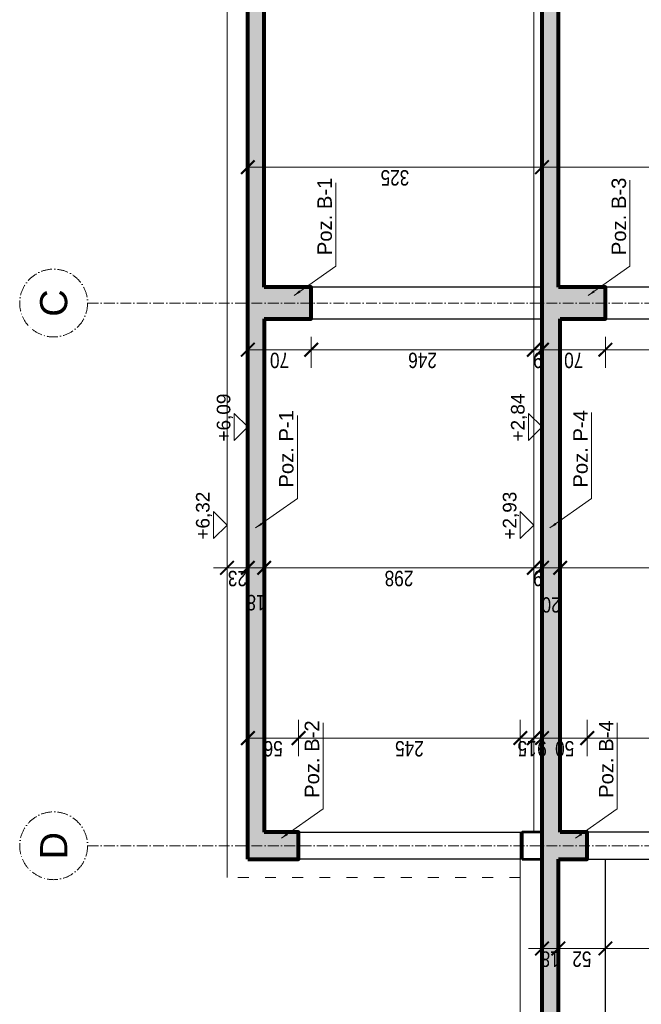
# Model space of a CAD drawing. Header units: inches. Extents: x 201967 to 338763, y -32705 to 30884.
# Tile 223 of 236: x 325656 to 326343, y 14225 to 15314. Entities that reach past the tile are written whole.
import ezdxf
from ezdxf.enums import TextEntityAlignment as Align

# ---------------------------------------------------------------- set-up
doc = ezdxf.new("R2010")
doc.units = ezdxf.units.IN
doc.header["$MEASUREMENT"] = 0
doc.linetypes.add('ACAD_ISO03W100', pattern=[30, 12, -18])
doc.linetypes.add('ACAD_ISO10W100', pattern=[18, 12, -3, 0, -3])
for name, color, linetype, lineweight in [('01 a KONSTRUKCJA żelbet', 94, 'Continuous', 80), ('01 a1 KONSTRUKCJA żelebet', 200, 'Continuous', 53), ('01h3 KONSTRUKCJA pozycje słupy', 252, 'Continuous', 13), ('11 OSIE ściany', 2, 'ACAD_ISO10W100', 5), ('20 KRESKOWANIE ścian', 63, 'Continuous', 5), ('30 WIDOK 1 005', 5, 'Continuous', 5), ('33 WIDOK 4 025', 151, 'Continuous', 25), ('50 OPIS 1', 130, 'Continuous', 9), ('90 WYMIAR', 155, 'Continuous', 9)]:
    doc.layers.add(name, color=color, linetype=linetype, lineweight=lineweight)
doc.styles.add('100 arial', font='arial.ttf', dxfattribs={"width": 0.8, "height": 17})
doc.styles.add('arialcce', font='arial.ttf')
doc.styles.add('OPIS', font='arial.ttf')
doc.styles.add('RomanS', font='romans.shx')
doc.styles.add('WYMIAR-50 (15pkt) arial', font='arial.ttf', dxfattribs={"height": 15})
doc.dimstyles.new('100', dxfattribs={"dimscale": 10, "dimtxt": 17, "dimasz": 1.5, "dimexe": 2, "dimexo": 2, "dimgap": 0.3, "dimtad": 1, "dimdec": 1, "dimrnd": 0.5, "dimdsep": 46, "dimtxsty": '100 arial', "dimblk": 'ARCHTICK', "dimcen": 10, "dimclrd": 256, "dimclre": 256, "dimclrt": 256, "dimadec": 0, "dimazin": 0, "dimtfac": 1, "dimtdec": 1, "dimtix": 1, "dimtmove": 1, "dimatfit": 3, "dimfxl": 2, "dimfxlon": 1, "dimtolj": 1, "dimarcsym": 0})
doc.dimstyles.new('DIM100txt12', dxfattribs={"dimtxt": 12, "dimasz": 1.05, "dimexe": 0, "dimexo": 8, "dimgap": 4, "dimtad": 1, "dimdec": 7, "dimrnd": 0.5, "dimdsep": 46, "dimtxsty": 'RomanS', "dimblk1": 'DIM', "dimblk2": 'DIM', "dimsah": 1, "dimcen": 0.09, "dimse1": 1, "dimse2": 1, "dimclrt": 256, "dimadec": 1, "dimazin": 0, "dimtfac": 1, "dimtdec": 7, "dimtix": 1, "dimtofl": 0, "dimtmove": 2, "dimatfit": 3, "dimfxl": 1, "dimtolj": 1, "dimtzin": 0, "dimarcsym": 0})
pattern_1 = [(44.99999999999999, (-30417.07451396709, -31663.6273646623), (-5.303300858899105, 5.303300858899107), []), (44.99999999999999, (-30411.77121311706, -31663.6273646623), (-5.303300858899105, 5.303300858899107), [3.75, -1.875])]

# ---------------------------------------------------------------- blocks, each defined once
blk = doc.blocks.new('*U1124')
blk.add_lwpolyline([(-15, 15), (0, 0), (15, 15), (-15, 15)])
at = {"style": 'WYMIAR-50 (15pkt) arial', "flags": 8}
blk.add_attdef('DETAIL#', text='', height=15, dxfattribs=at).set_placement((-16.13640432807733, 14.81736566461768), align=Align.BOTTOM_LEFT)
blk = doc.blocks.new('_ARCHTICK')
at = {"color": 0, "linetype": 'ByBlock', "const_width": 0.15}
blk.add_lwpolyline([(-0.5, -0.5), (0.5, 0.5)], dxfattribs=at)
blk = doc.blocks.new('*D2145')
at = {"layer": '90 WYMIAR', "lineweight": -2, "transparency": 16777216}
for p, q in [((-1680.93707757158, 316.9999999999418), (-1680.93707757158, 331.9999999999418)), ((-1700.93707757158, 316.9999999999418), (-1660.93707757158, 316.9999999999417)), ((-1680.93707757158, 316.9999999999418), (-1680.93707757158, 302.0000000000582)), ((-1700.937077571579, 302.0000000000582), (-1660.93707757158, 302.0000000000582)), ((-1680.93707757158, 302.0000000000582), (-1680.93707757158, 287.0000000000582))]:
    blk.add_line(p, q, dxfattribs=at)
at = {"layer": 'Defpoints', "color": 0, "transparency": 16777216}
for p in [(-1785, 316.9999999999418), (-1785, 302.0000000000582, -1.157104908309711e-05), (-1680.93707757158, 302.0000000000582)]:
    blk.add_point(p, dxfattribs=at)
at = {"layer": '90 WYMIAR', "lineweight": -2, "transparency": 16777216, "xscale": 15, "yscale": 15, "zscale": 15}
for p, rotation in [((-1680.93707757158, 316.9999999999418), 270), ((-1680.93707757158, 302.0000000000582), 90)]:
    blk.add_blockref('_ARCHTICK', p, dxfattribs=dict(at, rotation=rotation))
at = {"layer": '90 WYMIAR', "transparency": 16777216, "insert": (-1692.616818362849, 309.4999999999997), "char_height": 17, "attachment_point": 5, "rotation": 90, "style": '100 arial'}
blk.add_mtext('\\A1;15', dxfattribs=at)
blk = doc.blocks.new('*D2095')
at = {"layer": '90 WYMIAR', "lineweight": -2, "transparency": 16777216}
for p, q in [((-1893.567219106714, 223), (-1933.567219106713, 223)), ((-1913.567219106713, 9.000000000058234), (-1913.567219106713, 223)), ((-1893.567219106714, 9.00000000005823), (-1933.567219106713, 9.000000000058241))]:
    blk.add_line(p, q, dxfattribs=at)
at = {"layer": 'Defpoints', "color": 0, "transparency": 16777216}
for p in [(-1913.567219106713, 223), (-1815.003734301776, 223, -1.157104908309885e-05), (-1815.003734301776, 9.000000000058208, -1.157104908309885e-05)]:
    blk.add_point(p, dxfattribs=at)
at = {"layer": '90 WYMIAR', "lineweight": -2, "transparency": 16777216, "xscale": 15, "yscale": 15, "zscale": 15}
for p, rotation in [((-1913.567219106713, 223), 90), ((-1913.567219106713, 9.000000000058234), 270)]:
    blk.add_blockref('_ARCHTICK', p, dxfattribs=dict(at, rotation=rotation))
at = {"layer": '90 WYMIAR', "transparency": 16777216, "insert": (-1925.102007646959, 116.0000000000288), "char_height": 17, "attachment_point": 5, "rotation": 90, "style": '100 arial'}
blk.add_mtext('\\A1;214', dxfattribs=at)
blk = doc.blocks.new('*D2098')
at = {"layer": '90 WYMIAR', "lineweight": -2, "transparency": 16777216}
for p, q in [((-1893.567219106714, 275), (-1933.567219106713, 275.0000000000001)), ((-1913.567219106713, 223), (-1913.567219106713, 275)), ((-1893.567219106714, 223), (-1933.567219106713, 223))]:
    blk.add_line(p, q, dxfattribs=at)
at = {"layer": 'Defpoints', "color": 0, "transparency": 16777216}
for p in [(-1913.567219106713, 275), (-1815.003734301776, 275, -1.157104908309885e-05), (-1815.003734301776, 223, -1.157104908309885e-05)]:
    blk.add_point(p, dxfattribs=at)
at = {"layer": '90 WYMIAR', "lineweight": -2, "transparency": 16777216, "xscale": 15, "yscale": 15, "zscale": 15}
for p, rotation in [((-1913.567219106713, 275), 90), ((-1913.567219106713, 223), 270)]:
    blk.add_blockref('_ARCHTICK', p, dxfattribs=dict(at, rotation=rotation))
at = {"layer": '90 WYMIAR', "transparency": 16777216, "insert": (-1925.246959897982, 248.9999999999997), "char_height": 17, "attachment_point": 5, "rotation": 90, "style": '100 arial'}
blk.add_mtext('\\A1;52', dxfattribs=at)
blk = doc.blocks.new('*D2099')
at = {"layer": '90 WYMIAR', "lineweight": -2, "transparency": 16777216}
for p, q in [((-1913.567219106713, 293), (-1913.567219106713, 308)), ((-1893.567219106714, 293), (-1933.567219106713, 293.0000000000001)), ((-1913.567219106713, 275), (-1913.567219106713, 293)), ((-1893.567219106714, 275), (-1933.567219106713, 275.0000000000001)), ((-1913.567219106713, 275), (-1913.567219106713, 260))]:
    blk.add_line(p, q, dxfattribs=at)
at = {"layer": 'Defpoints', "color": 0, "transparency": 16777216}
for p in [(-1913.567219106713, 293), (-1815.003734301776, 293, -1.157104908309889e-05), (-1815.003734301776, 275, -1.157104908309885e-05)]:
    blk.add_point(p, dxfattribs=at)
at = {"layer": '90 WYMIAR', "lineweight": -2, "transparency": 16777216, "xscale": 15, "yscale": 15, "zscale": 15}
for p, rotation in [((-1913.567219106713, 293), 270), ((-1913.567219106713, 275), 90)]:
    blk.add_blockref('_ARCHTICK', p, dxfattribs=dict(at, rotation=rotation))
at = {"layer": '90 WYMIAR', "transparency": 16777216, "insert": (-1925.246959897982, 283.9999999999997), "char_height": 17, "attachment_point": 5, "rotation": 90, "style": '100 arial'}
blk.add_mtext('\\A1;18', dxfattribs=at)
blk = doc.blocks.new('*D2148')
at = {"layer": '90 WYMIAR', "lineweight": -2, "transparency": 16777216}
for p, q in [((-1237.5, 222.9999999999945), (-1271.567984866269, 222.9999999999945)), ((-1251.567984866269, 9.000000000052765), (-1251.567984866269, 222.9999999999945)), ((-1231.567984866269, 9.00000000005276), (-1271.567984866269, 9.00000000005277))]:
    blk.add_line(p, q, dxfattribs=at)
at = {"layer": 'Defpoints', "color": 0, "transparency": 16777216}
for p in [(-1251.567984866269, 222.9999999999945), (-1217.5, 222.9999999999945, -1.157104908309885e-05), (-1200, 9.00000000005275)]:
    blk.add_point(p, dxfattribs=at)
at = {"layer": '90 WYMIAR', "lineweight": -2, "transparency": 16777216, "xscale": 15, "yscale": 15, "zscale": 15}
for p, rotation in [((-1251.567984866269, 222.9999999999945), 90), ((-1251.567984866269, 9.000000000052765), 270)]:
    blk.add_blockref('_ARCHTICK', p, dxfattribs=dict(at, rotation=rotation))
at = {"layer": '90 WYMIAR', "transparency": 16777216, "insert": (-1263.102773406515, 116.0000000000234), "char_height": 17, "attachment_point": 5, "rotation": 90, "style": '100 arial'}
blk.add_mtext('\\A1;214', dxfattribs=at)
blk = doc.blocks.new('*D2149')
at = {"layer": '90 WYMIAR', "lineweight": -2, "transparency": 16777216}
for p, q in [((-1237.5, 292.9999999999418), (-1271.567984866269, 292.9999999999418)), ((-1251.567984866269, 223), (-1251.567984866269, 292.9999999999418)), ((-1237.5, 223), (-1271.567984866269, 223))]:
    blk.add_line(p, q, dxfattribs=at)
at = {"layer": 'Defpoints', "color": 0, "transparency": 16777216}
for p in [(-1251.567984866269, 292.9999999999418), (-1217.5, 292.9999999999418), (-1217.5, 223, -1.157104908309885e-05)]:
    blk.add_point(p, dxfattribs=at)
at = {"layer": '90 WYMIAR', "lineweight": -2, "transparency": 16777216, "xscale": 15, "yscale": 15, "zscale": 15}
for p, rotation in [((-1251.567984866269, 292.9999999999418), 90), ((-1251.567984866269, 223), 270)]:
    blk.add_blockref('_ARCHTICK', p, dxfattribs=dict(at, rotation=rotation))
at = {"layer": '90 WYMIAR', "transparency": 16777216, "insert": (-1263.247725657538, 257.9999999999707), "char_height": 17, "attachment_point": 5, "rotation": 90, "style": '100 arial'}
blk.add_mtext('\\A1;70', dxfattribs=at)
blk = doc.blocks.new('*D2150')
at = {"layer": '90 WYMIAR', "lineweight": -2, "transparency": 16777216}
for p, q in [((-1251.567984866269, 301.9999999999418), (-1251.567984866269, 316.9999999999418)), ((-1231.567984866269, 301.9999999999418), (-1271.567984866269, 301.9999999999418)), ((-1251.567984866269, 292.9999999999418), (-1251.567984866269, 301.9999999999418)), ((-1237.5, 292.9999999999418), (-1271.567984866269, 292.9999999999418)), ((-1251.567984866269, 292.9999999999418), (-1251.567984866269, 277.9999999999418))]:
    blk.add_line(p, q, dxfattribs=at)
at = {"layer": 'Defpoints', "color": 0, "transparency": 16777216}
for p in [(-1251.567984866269, 301.9999999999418), (-1200, 301.9999999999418), (-1217.5, 292.9999999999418)]:
    blk.add_point(p, dxfattribs=at)
at = {"layer": '90 WYMIAR', "lineweight": -2, "transparency": 16777216, "xscale": 15, "yscale": 15, "zscale": 15}
for p, rotation in [((-1251.567984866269, 301.9999999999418), 270), ((-1251.567984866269, 292.9999999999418), 90)]:
    blk.add_blockref('_ARCHTICK', p, dxfattribs=dict(at, rotation=rotation))
at = {"layer": '90 WYMIAR', "transparency": 16777216, "insert": (-1263.247725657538, 297.4999999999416), "char_height": 17, "attachment_point": 5, "rotation": 90, "style": '100 arial'}
blk.add_mtext('\\A1;9', dxfattribs=at)
blk = doc.blocks.new('*D2151')
at = {"layer": '90 WYMIAR', "lineweight": -2, "transparency": 16777216}
for p, q in [((-1237.5, 548.0000000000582), (-1271.567984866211, 548.0000000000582)), ((-1251.567984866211, 301.9999999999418), (-1251.567984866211, 548.0000000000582)), ((-1231.567984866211, 301.9999999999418), (-1271.567984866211, 301.9999999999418))]:
    blk.add_line(p, q, dxfattribs=at)
at = {"layer": 'Defpoints', "color": 0, "transparency": 16777216}
for p in [(-1251.567984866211, 548.0000000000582), (-1217.5, 548.0000000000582), (-1200, 301.9999999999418)]:
    blk.add_point(p, dxfattribs=at)
at = {"layer": '90 WYMIAR', "lineweight": -2, "transparency": 16777216, "xscale": 15, "yscale": 15, "zscale": 15}
for p, rotation in [((-1251.567984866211, 548.0000000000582), 90), ((-1251.567984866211, 301.9999999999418), 270)]:
    blk.add_blockref('_ARCHTICK', p, dxfattribs=dict(at, rotation=rotation))
at = {"layer": '90 WYMIAR', "transparency": 16777216, "insert": (-1263.24772565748, 424.9999999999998), "char_height": 17, "attachment_point": 5, "rotation": 90, "style": '100 arial'}
blk.add_mtext('\\A1;246', dxfattribs=at)
blk = doc.blocks.new('*D2152')
at = {"layer": '90 WYMIAR', "lineweight": -2, "transparency": 16777216}
for p, q in [((-1231.567984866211, 618.0000000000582), (-1271.567984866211, 618.0000000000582)), ((-1251.567984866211, 548.0000000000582), (-1251.567984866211, 618.0000000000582)), ((-1237.5, 548.0000000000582), (-1271.567984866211, 548.0000000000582))]:
    blk.add_line(p, q, dxfattribs=at)
at = {"layer": 'Defpoints', "color": 0, "transparency": 16777216}
for p in [(-1251.567984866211, 618.0000000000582), (-1200, 618.0000000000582), (-1217.5, 548.0000000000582)]:
    blk.add_point(p, dxfattribs=at)
at = {"layer": '90 WYMIAR', "lineweight": -2, "transparency": 16777216, "xscale": 15, "yscale": 15, "zscale": 15}
for p, rotation in [((-1251.567984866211, 618.0000000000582), 90), ((-1251.567984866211, 548.0000000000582), 270)]:
    blk.add_blockref('_ARCHTICK', p, dxfattribs=dict(at, rotation=rotation))
at = {"layer": '90 WYMIAR', "transparency": 16777216, "insert": (-1263.24772565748, 583.0000000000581), "char_height": 17, "attachment_point": 5, "rotation": 90, "style": '100 arial'}
blk.add_mtext('\\A1;70', dxfattribs=at)
blk = doc.blocks.new('*D2153')
at = {"layer": '90 WYMIAR', "lineweight": -2, "transparency": 16777216}
for p, q in [((-1700.937077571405, 302), (-1660.937077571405, 301.9999999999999)), ((-1680.937077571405, 302), (-1680.937077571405, 293)), ((-1700.937077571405, 293), (-1660.937077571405, 292.9999999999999))]:
    blk.add_line(p, q, dxfattribs=at)
at = {"layer": 'Defpoints', "color": 0, "transparency": 16777216}
for p in [(-1755.500061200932, 302, -1.15710490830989e-05), (-1815.003734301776, 293, -1.157104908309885e-05), (-1680.937077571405, 293)]:
    blk.add_point(p, dxfattribs=at)
at = {"layer": '90 WYMIAR', "lineweight": -2, "transparency": 16777216, "xscale": 15, "yscale": 15, "zscale": 15}
for p, rotation in [((-1680.937077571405, 302), 90), ((-1680.937077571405, 293), 270)]:
    blk.add_blockref('_ARCHTICK', p, dxfattribs=dict(at, rotation=rotation))
at = {"layer": '90 WYMIAR', "transparency": 16777216, "insert": (-1692.616818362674, 293), "char_height": 17, "attachment_point": 5, "rotation": 90, "style": '100 arial'}
blk.add_mtext('\\A1;9', dxfattribs=at)
blk = doc.blocks.new('*D2154')
at = {"layer": '90 WYMIAR', "lineweight": -2, "transparency": 16777216}
for p, q in [((-1700.93707757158, 293), (-1660.93707757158, 292.9999999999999)), ((-1680.93707757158, 293), (-1680.93707757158, 243)), ((-1700.937077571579, 243), (-1660.93707757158, 243))]:
    blk.add_line(p, q, dxfattribs=at)
at = {"layer": 'Defpoints', "color": 0, "transparency": 16777216}
for p in [(-1815.003734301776, 293, -1.157104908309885e-05), (-1785.003734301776, 243, -1.157104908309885e-05), (-1680.93707757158, 243)]:
    blk.add_point(p, dxfattribs=at)
at = {"layer": '90 WYMIAR', "lineweight": -2, "transparency": 16777216, "xscale": 15, "yscale": 15, "zscale": 15}
for p, rotation in [((-1680.93707757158, 293), 90), ((-1680.93707757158, 243), 270)]:
    blk.add_blockref('_ARCHTICK', p, dxfattribs=dict(at, rotation=rotation))
at = {"layer": '90 WYMIAR', "transparency": 16777216, "insert": (-1692.616818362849, 267.9999999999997), "char_height": 17, "attachment_point": 5, "rotation": 90, "style": '100 arial'}
blk.add_mtext('\\A1;50', dxfattribs=at)
blk = doc.blocks.new('*D2155')
at = {"layer": '90 WYMIAR', "lineweight": -2, "transparency": 16777216}
for p, q in [((-1700.937077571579, 243), (-1660.93707757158, 243)), ((-1680.93707757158, 243), (-1680.93707757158, 8.99999999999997)), ((-1700.93707757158, 8.999999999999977), (-1660.93707757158, 8.999999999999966))]:
    blk.add_line(p, q, dxfattribs=at)
at = {"layer": 'Defpoints', "color": 0, "transparency": 16777216}
for p in [(-1785.003734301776, 243, -1.157104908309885e-05), (-1785.003734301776, 9), (-1680.93707757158, 8.99999999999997)]:
    blk.add_point(p, dxfattribs=at)
at = {"layer": '90 WYMIAR', "lineweight": -2, "transparency": 16777216, "xscale": 15, "yscale": 15, "zscale": 15}
for p, rotation in [((-1680.93707757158, 243), 90), ((-1680.93707757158, 8.99999999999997), 270)]:
    blk.add_blockref('_ARCHTICK', p, dxfattribs=dict(at, rotation=rotation))
at = {"layer": '90 WYMIAR', "transparency": 16777216, "insert": (-1692.622616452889, 125.9999999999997), "char_height": 17, "attachment_point": 5, "rotation": 90, "style": '100 arial'}
blk.add_mtext('\\A1;234', dxfattribs=at)
blk = doc.blocks.new('*D2157')
at = {"layer": '90 WYMIAR', "lineweight": -2, "transparency": 16777216}
for p, q in [((-1700.93707757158, 618.0000000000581), (-1660.93707757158, 618.0000000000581)), ((-1680.93707757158, 562.0000000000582), (-1680.93707757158, 618.0000000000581)), ((-1700.93707757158, 562.0000000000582), (-1660.93707757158, 562.0000000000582))]:
    blk.add_line(p, q, dxfattribs=at)
at = {"layer": 'Defpoints', "color": 0, "transparency": 16777216}
for p in [(-1800, 618.0000000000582), (-1680.93707757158, 618.0000000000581), (-1785, 562.0000000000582)]:
    blk.add_point(p, dxfattribs=at)
at = {"layer": '90 WYMIAR', "lineweight": -2, "transparency": 16777216, "xscale": 15, "yscale": 15, "zscale": 15}
for p, rotation in [((-1680.93707757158, 618.0000000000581), 90), ((-1680.93707757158, 562.0000000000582), 270)]:
    blk.add_blockref('_ARCHTICK', p, dxfattribs=dict(at, rotation=rotation))
at = {"layer": '90 WYMIAR', "transparency": 16777216, "insert": (-1692.616818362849, 590.0000000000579), "char_height": 17, "attachment_point": 5, "rotation": 90, "style": '100 arial'}
blk.add_mtext('\\A1;56', dxfattribs=at)
blk = doc.blocks.new('*D2161')
at = {"layer": '90 WYMIAR', "lineweight": -2, "transparency": 16777216}
for p, q in [((-1492.742375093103, 293), (-1472.742375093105, 293)), ((-1492.742375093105, 273), (-1492.742375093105, 293)), ((-1492.742375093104, 273), (-1472.742375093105, 273))]:
    blk.add_line(p, q, dxfattribs=at)
at = {"layer": 'Defpoints', "color": 0, "transparency": 16777216}
for p in [(-1501.251867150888, 293, -1.15710490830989e-05), (-1492.742375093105, 293), (-1501.251867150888, 273, -5.785524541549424e-06)]:
    blk.add_point(p, dxfattribs=at)
at = {"layer": '90 WYMIAR', "lineweight": -2, "transparency": 16777216, "xscale": 15, "yscale": 15, "zscale": 15}
for p, rotation in [((-1492.742375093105, 293), 90), ((-1492.742375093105, 273), 270)]:
    blk.add_blockref('_ARCHTICK', p, dxfattribs=dict(at, rotation=rotation))
at = {"layer": '90 WYMIAR', "transparency": 16777216, "insert": (-1533.601856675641, 283), "char_height": 17, "attachment_point": 5, "rotation": 90, "style": '100 arial'}
blk.add_mtext('\\A1;20', dxfattribs=at)
blk = doc.blocks.new('*D2101')
at = {"layer": '90 WYMIAR', "lineweight": -2, "transparency": 16777216}
for p, q in [((-1492.742375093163, 617.9999999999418), (-1472.742375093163, 617.9999999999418)), ((-1492.742375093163, 600.0000000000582), (-1492.742375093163, 617.9999999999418)), ((-1492.742375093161, 600.0000000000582), (-1472.742375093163, 600.0000000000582))]:
    blk.add_line(p, q, dxfattribs=at)
at = {"layer": 'Defpoints', "color": 0, "transparency": 16777216}
for p in [(-1498.751867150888, 617.9999999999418), (-1492.742375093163, 617.9999999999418), (-1498.751867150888, 600.0000000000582, -1.157104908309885e-05)]:
    blk.add_point(p, dxfattribs=at)
at = {"layer": '90 WYMIAR', "lineweight": -2, "transparency": 16777216, "xscale": 15, "yscale": 15, "zscale": 15}
for p, rotation in [((-1492.742375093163, 617.9999999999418), 90), ((-1492.742375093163, 600.0000000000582), 270)]:
    blk.add_blockref('_ARCHTICK', p, dxfattribs=dict(at, rotation=rotation))
at = {"layer": '90 WYMIAR', "transparency": 16777216, "insert": (-1531.101856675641, 609), "char_height": 17, "attachment_point": 5, "rotation": 90, "style": '100 arial'}
blk.add_mtext('\\A1;18', dxfattribs=at)
blk = doc.blocks.new('*D2163')
at = {"layer": '90 WYMIAR', "lineweight": -2, "transparency": 16777216}
for p, q in [((-1492.742375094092, 273), (-1472.742375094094, 273)), ((-1492.742375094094, 9.000000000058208), (-1492.742375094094, 273)), ((-1492.742375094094, 9.000000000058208), (-1472.742375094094, 9.0000000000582))]:
    blk.add_line(p, q, dxfattribs=at)
at = {"layer": 'Defpoints', "color": 0, "transparency": 16777216}
for p in [(-1498.751867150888, 273, -1.157104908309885e-05), (-1492.742375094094, 273), (-1498.751867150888, 9.000000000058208)]:
    blk.add_point(p, dxfattribs=at)
at = {"layer": '90 WYMIAR', "lineweight": -2, "transparency": 16777216, "xscale": 15, "yscale": 15, "zscale": 15}
for p, rotation in [((-1492.742375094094, 273), 90), ((-1492.742375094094, 9.000000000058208), 270)]:
    blk.add_blockref('_ARCHTICK', p, dxfattribs=dict(at, rotation=rotation))
at = {"layer": '90 WYMIAR', "transparency": 16777216, "insert": (-1504.422115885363, 141.0000000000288), "char_height": 17, "attachment_point": 5, "rotation": 90, "style": '100 arial'}
blk.add_mtext('\\A1;264', dxfattribs=at)
blk = doc.blocks.new('*D2164')
at = {"layer": '90 WYMIAR', "lineweight": -2, "transparency": 16777216}
for p, q in [((-1492.742375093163, 302), (-1492.742375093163, 317)), ((-1492.742375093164, 302), (-1512.742375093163, 302)), ((-1492.742375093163, 293), (-1492.742375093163, 302)), ((-1492.742375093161, 293), (-1472.742375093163, 293)), ((-1492.742375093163, 293), (-1492.742375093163, 278))]:
    blk.add_line(p, q, dxfattribs=at)
at = {"layer": 'Defpoints', "color": 0, "transparency": 16777216}
for p in [(-1492.742375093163, 302), (-1474.022720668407, 302, -1.15710490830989e-05), (-1498.751867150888, 293, -1.15710490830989e-05)]:
    blk.add_point(p, dxfattribs=at)
at = {"layer": '90 WYMIAR', "lineweight": -2, "transparency": 16777216, "xscale": 15, "yscale": 15, "zscale": 15}
for p, rotation in [((-1492.742375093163, 302), 270), ((-1492.742375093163, 293), 90)]:
    blk.add_blockref('_ARCHTICK', p, dxfattribs=dict(at, rotation=rotation))
at = {"layer": '90 WYMIAR', "transparency": 16777216, "insert": (-1504.422115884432, 297.4999999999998), "char_height": 17, "attachment_point": 5, "rotation": 90, "style": '100 arial'}
blk.add_mtext('\\A1;9', dxfattribs=at)
blk = doc.blocks.new('*D2165')
at = {"layer": '90 WYMIAR', "lineweight": -2, "transparency": 16777216}
for p, q in [((-1492.742375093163, 600.0000000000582), (-1472.742375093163, 600.0000000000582)), ((-1492.742375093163, 302), (-1492.742375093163, 600.0000000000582)), ((-1492.742375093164, 302), (-1512.742375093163, 302))]:
    blk.add_line(p, q, dxfattribs=at)
at = {"layer": 'Defpoints', "color": 0, "transparency": 16777216}
for p in [(-1498.751867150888, 600.0000000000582), (-1492.742375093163, 600.0000000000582), (-1474.022720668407, 302, -1.15710490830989e-05)]:
    blk.add_point(p, dxfattribs=at)
at = {"layer": '90 WYMIAR', "lineweight": -2, "transparency": 16777216, "xscale": 15, "yscale": 15, "zscale": 15}
for p, rotation in [((-1492.742375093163, 600.0000000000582), 90), ((-1492.742375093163, 302), 270)]:
    blk.add_blockref('_ARCHTICK', p, dxfattribs=dict(at, rotation=rotation))
at = {"layer": '90 WYMIAR', "transparency": 16777216, "insert": (-1504.422115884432, 451.0000000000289), "char_height": 17, "attachment_point": 5, "rotation": 90, "style": '100 arial'}
blk.add_mtext('\\A1;298', dxfattribs=at)
blk = doc.blocks.new('*D2102')
at = {"layer": '90 WYMIAR', "lineweight": -2, "transparency": 16777216}
for p, q in [((-1492.742375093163, 641.0000000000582), (-1492.742375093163, 656.0000000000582)), ((-1472.742375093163, 641.0000000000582), (-1512.742375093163, 641.0000000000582)), ((-1492.742375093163, 617.9999999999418), (-1492.742375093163, 641.0000000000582)), ((-1492.742375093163, 617.9999999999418), (-1472.742375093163, 617.9999999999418)), ((-1492.742375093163, 617.9999999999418), (-1492.742375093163, 602.9999999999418))]:
    blk.add_line(p, q, dxfattribs=at)
at = {"layer": 'Defpoints', "color": 0, "transparency": 16777216}
for p in [(-1492.742375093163, 641.0000000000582), (-1445.400242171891, 641.0000000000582), (-1498.751867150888, 617.9999999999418)]:
    blk.add_point(p, dxfattribs=at)
at = {"layer": '90 WYMIAR', "lineweight": -2, "transparency": 16777216, "xscale": 15, "yscale": 15, "zscale": 15}
for p, rotation in [((-1492.742375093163, 641.0000000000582), 270), ((-1492.742375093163, 617.9999999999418), 90)]:
    blk.add_blockref('_ARCHTICK', p, dxfattribs=dict(at, rotation=rotation))
at = {"layer": '90 WYMIAR', "transparency": 16777216, "insert": (-1504.427913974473, 629.4999999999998), "char_height": 17, "attachment_point": 5, "rotation": 90, "style": '100 arial'}
blk.add_mtext('\\A1;23', dxfattribs=at)
blk = doc.blocks.new('*D2103')
at = {"layer": '90 WYMIAR', "lineweight": -2, "transparency": 16777216}
for p, q in [((-1700.93707757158, 562.0000000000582), (-1660.93707757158, 562.0000000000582)), ((-1680.93707757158, 316.9999999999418), (-1680.93707757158, 562.0000000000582)), ((-1700.93707757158, 316.9999999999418), (-1660.93707757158, 316.9999999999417))]:
    blk.add_line(p, q, dxfattribs=at)
at = {"layer": 'Defpoints', "color": 0, "transparency": 16777216}
for p in [(-1785, 562.0000000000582), (-1680.93707757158, 562.0000000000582), (-1785, 316.9999999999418)]:
    blk.add_point(p, dxfattribs=at)
at = {"layer": '90 WYMIAR', "lineweight": -2, "transparency": 16777216, "xscale": 15, "yscale": 15, "zscale": 15}
for p, rotation in [((-1680.93707757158, 562.0000000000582), 90), ((-1680.93707757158, 316.9999999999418), 270)]:
    blk.add_blockref('_ARCHTICK', p, dxfattribs=dict(at, rotation=rotation))
at = {"layer": '90 WYMIAR', "transparency": 16777216, "insert": (-1692.616818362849, 439.4999999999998), "char_height": 17, "attachment_point": 5, "rotation": 90, "style": '100 arial'}
blk.add_mtext('\\A1;245', dxfattribs=at)
blk = doc.blocks.new('*D2106')
at = {"layer": '90 WYMIAR', "lineweight": -2, "transparency": 16777216}
for p, q in [((-1069.759816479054, 292.9999999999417), (-1029.759816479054, 292.9999999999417)), ((-1049.759816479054, 5.816510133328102e-11), (-1049.759816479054, 292.9999999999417)), ((-1069.759816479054, 5.817076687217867e-11), (-1029.759816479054, 5.815943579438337e-11))]:
    blk.add_line(p, q, dxfattribs=at)
at = {"layer": 'Defpoints', "color": 0, "transparency": 16777216}
for p in [(-1200, 292.9999999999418), (-1049.759816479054, 292.9999999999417), (-1200, 5.820766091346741e-11)]:
    blk.add_point(p, dxfattribs=at)
at = {"layer": '90 WYMIAR', "lineweight": -2, "transparency": 16777216, "xscale": 15, "yscale": 15, "zscale": 15}
for p, rotation in [((-1049.759816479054, 292.9999999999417), 90), ((-1049.759816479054, 5.816510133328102e-11), 270)]:
    blk.add_blockref('_ARCHTICK', p, dxfattribs=dict(at, rotation=rotation))
at = {"layer": '90 WYMIAR', "transparency": 16777216, "insert": (-1061.445355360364, 146.4999999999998), "char_height": 17, "attachment_point": 5, "rotation": 90, "style": '100 arial'}
blk.add_mtext('\\A1;293', dxfattribs=at)
blk = doc.blocks.new('*D2107')
at = {"layer": '90 WYMIAR', "lineweight": -2, "transparency": 16777216}
for p, q in [((-1069.759816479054, 618.0000000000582), (-1029.759816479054, 618.0000000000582)), ((-1049.759816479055, 292.9999999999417), (-1049.759816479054, 618.0000000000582)), ((-1069.759816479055, 292.9999999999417), (-1029.759816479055, 292.9999999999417))]:
    blk.add_line(p, q, dxfattribs=at)
at = {"layer": 'Defpoints', "color": 0, "transparency": 16777216}
for p in [(-1200, 618.0000000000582), (-1049.759816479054, 618.0000000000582), (-1200, 292.9999999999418)]:
    blk.add_point(p, dxfattribs=at)
at = {"layer": '90 WYMIAR', "lineweight": -2, "transparency": 16777216, "xscale": 15, "yscale": 15, "zscale": 15}
for p, rotation in [((-1049.759816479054, 618.0000000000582), 90), ((-1049.759816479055, 292.9999999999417), 270)]:
    blk.add_blockref('_ARCHTICK', p, dxfattribs=dict(at, rotation=rotation))
at = {"layer": '90 WYMIAR', "transparency": 16777216, "insert": (-1061.445355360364, 455.4999999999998), "char_height": 17, "attachment_point": 5, "rotation": 90, "style": '100 arial'}
blk.add_mtext('\\A1;325', dxfattribs=at)
blk = doc.blocks.new('DIM')
for p, q in [((7.275957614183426e-12, -13.00000000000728), (7.275957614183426e-12, 12.99999999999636)), ((8.000000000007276, -7.275957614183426e-12), (-7.999999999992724, -7.275957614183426e-12))]:
    blk.add_line(p, q)
at = {"const_width": 1.714285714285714}
blk.add_lwpolyline([(5.714285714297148, 5.714285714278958), (-5.71428571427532, -5.71428571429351)], dxfattribs=at)
blk = doc.blocks.new('1 przekrój A Jagielońska')
at = {"layer": '20 KRESKOWANIE ścian'}
h = blk.add_hatch(dxfattribs=at)
h.set_pattern_fill('ANSI33', color=256, scale=29.99999999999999, angle=-90.00000000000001)
h.set_pattern_definition(pattern_1)
h.paths.add_polyline_path([(-1182.5, 600.0000000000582), (-617.5, 600.0000000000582), (-617.5, 548.0000000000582), (-582.5, 548.0000000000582), (-582.5, 600.0000000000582), (-15, 600.0000000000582), (-15, 562.0000000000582), (15, 562.0000000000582), (15, 618.0000000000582), (-15, 618.0000000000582), (-1815.003734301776, 618.0000000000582), (-1815.003734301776, 562.0000000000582), (-1785, 562.0000000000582), (-1785, 600.0000000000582), (-1217.5, 600.0000000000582), (-1217.5, 548.0000000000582), (-1182.5, 548.0000000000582)])
h = blk.add_hatch(dxfattribs=at)
h.set_pattern_fill('ANSI33', color=256, scale=29.99999999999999, angle=-90.00000000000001)
h.set_pattern_definition(pattern_1)
h.paths.add_polyline_path([(-1182.5, 275), (-617.5, 275), (-617.5, 223), (-582.5, 223), (-582.5, 273), (-15, 273), (-15, 248.9999999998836), (15, 248.9999999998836), (15, 293), (-15, 293), (-1815.003734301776, 293), (-2625, 293), (-2655, 293), (-2655, 263), (-2625, 263), (-2625, 275.0000000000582), (-1815.003734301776, 275), (-1815.003734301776, 243), (-1785.003734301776, 243), (-1785.003734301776, 273), (-1217.5, 273), (-1217.5, 223), (-1182.5, 223)])
at = {"layer": '01 a KONSTRUKCJA żelbet'}
for p, q in [((-1815.003734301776, 618.0000000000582), (-15, 618.0000000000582)), ((-1217.5, 600.0000000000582), (-1785, 600.0000000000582)), ((-1182.5, 600.0000000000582), (-617.5, 600.0000000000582)), ((-2625, 293, -1.15710490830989e-05), (-1815.003734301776, 293, -1.15710490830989e-05)), ((-1815.003734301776, 293, -1.15710490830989e-05), (-15, 293, -1.15710490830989e-05)), ((-2625, 275.0000000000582, -1.157104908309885e-05), (-1815.003734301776, 275, -1.157104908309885e-05)), ((-1785.003734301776, 273), (-1217.5, 273, -1.157104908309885e-05)), ((-1182.5, 275, -1.157104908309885e-05), (-617.5, 275, -1.157104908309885e-05))]:
    blk.add_line(p, q, dxfattribs=at)
for points in [[(-1815.003734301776, 618.0000000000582), (-1815.003734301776, 562.0000000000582), (-1785, 562.0000000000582), (-1785, 600.0000000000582)], [(-1217.5, 600.0000000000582), (-1217.5, 548.0000000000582), (-1182.5, 548.0000000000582), (-1182.5, 600.0000000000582)]]:
    blk.add_lwpolyline(points, dxfattribs=at)
at = {"layer": '01 a KONSTRUKCJA żelbet', "elevation": -1.157104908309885e-05}
for points in [[(-1815.003734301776, 275), (-1815.003734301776, 243), (-1785.003734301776, 243), (-1785.003734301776, 273)], [(-1217.5, 273), (-1217.5, 223), (-1182.5, 223), (-1182.5, 275)]]:
    blk.add_lwpolyline(points, dxfattribs=at)
at = {"layer": '01 a1 KONSTRUKCJA żelebet', "elevation": -1.157104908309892e-05}
blk.add_lwpolyline([(-1815.003734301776, 315), (-1815.003734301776, 293), (-1785.003734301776, 293), (-1785.003734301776, 315)], close=True, dxfattribs=at)
at = {"layer": '11 OSIE ściany'}
for p, q in [((-1800, 795.0371110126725), (-1800, -553.9168360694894)), ((-1200, 795.0371110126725), (-1200, -553.9168360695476))]:
    blk.add_line(p, q, dxfattribs=at)
for centre in [(-1800, 832.5371110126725), (-1200, 832.5371110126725)]:
    blk.add_circle(centre, 37.5, dxfattribs=at)
at = {"layer": '30 WIDOK 1 005'}
for p, q in [((-1835.003734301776, 641.0000000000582), (35, 641.0000000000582)), ((-2675, 317, -1.2644805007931e-05), (-1815.003734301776, 317, -1.157104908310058e-05)), ((-1815.003734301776, 317, -1.157104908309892e-05), (-1815.003734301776, 302, -1.15710490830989e-05)), ((-1785, 316.9999999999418), (-1785, 302.0000000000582, -1.157104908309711e-05)), ((-1815.003734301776, 293, -1.157104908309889e-05), (-1815.003734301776, 302, -1.15710490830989e-05)), ((-1785.003734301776, 302, -1.15710490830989e-05), (-15, 302, -1.15710490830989e-05))]:
    blk.add_line(p, q, dxfattribs=at)
at = {"layer": '30 WIDOK 1 005', "linetype": 'ACAD_ISO03W100'}
blk.add_line((-1835.003734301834, 317), (-1835.003734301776, 641.0000000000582), dxfattribs=at)
at = {"layer": '33 WIDOK 4 025'}
blk.add_line((-2625, 223, -1.15710490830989e-05), (-1815.003734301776, 223, -1.15710490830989e-05), dxfattribs=at)
for points in [[(-1815.003734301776, 562.0000000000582), (-1785, 562.0000000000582), (-1785, 316.9999999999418), (-1815.003734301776, 316.9999999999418)], [(-1217.5, 292.9999999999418), (-1182.5, 292.9999999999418), (-1182.5, 548.0000000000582), (-1217.5, 548.0000000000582)]]:
    blk.add_lwpolyline(points, close=True, dxfattribs=at)
at = {"layer": '33 WIDOK 4 025', "elevation": -1.157104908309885e-05}
for points in [[(-1815.003734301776, 5.820766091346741e-11), (-1785.003734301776, 5.820766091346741e-11), (-1785.003734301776, 243), (-1815.003734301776, 243)], [(-1217.5, 5.820766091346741e-11), (-1182.5, 5.820766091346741e-11), (-1182.5, 223), (-1217.5, 223)]]:
    blk.add_lwpolyline(points, close=True, dxfattribs=at)
at = {"layer": '50 OPIS 1'}
ref = blk.add_blockref('*U1124', (-1445.400242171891, 641.0000000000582), dxfattribs=at)
ref.add_attrib('DETAIL#', '+6,32', dxfattribs={"layer": '0', "height": 15, "style": 'WYMIAR-50 (15pkt) arial'}).set_placement((-1461.536646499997, 655.8173656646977), align=Align.BOTTOM_LEFT)
ref = blk.add_blockref('*U1124', (-1336.974489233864, 617.9999999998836), dxfattribs=at)
ref.add_attrib('DETAIL#', '+6,09', dxfattribs={"layer": '0', "height": 15, "style": 'WYMIAR-50 (15pkt) arial'}).set_placement((-1353.11089356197, 632.8173656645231), align=Align.BOTTOM_LEFT)
ref = blk.add_blockref('*U1124', (-1445.400242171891, 302, -1.15710490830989e-05), dxfattribs=at)
ref.add_attrib('DETAIL#', '+2,93', dxfattribs={"layer": '0', "height": 15, "style": 'WYMIAR-50 (15pkt) arial'}).set_placement((-1461.536646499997, 316.8173656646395, -1.15710490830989e-05), align=Align.BOTTOM_LEFT)
ref = blk.add_blockref('*U1124', (-1336.974489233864, 293, -1.157104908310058e-05), dxfattribs=at)
ref.add_attrib('DETAIL#', '+2,84', dxfattribs={"layer": '0', "height": 15, "style": 'WYMIAR-50 (15pkt) arial'}).set_placement((-1353.11089356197, 307.8173656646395, -1.157104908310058e-05), align=Align.BOTTOM_LEFT)
at = {"layer": '01h3 KONSTRUKCJA pozycje słupy', "char_height": 16, "attachment_point": 4, "style": 'OPIS'}
for s, insert in [('Poz. P-1', (-1404.049293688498, 575.4860104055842)), ('Poz. B-2', (-1747.066723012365, 547.0982605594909)), ('Poz. B-1', (-1147.064855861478, 533.0982605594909)), ('Poz. P-4', (-1404.049293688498, 250.4860104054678, -1.15710490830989e-05)), ('Poz. B-4', (-1747.066723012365, 222.0982605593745, -1.15710490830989e-05)), ('Poz. B-3', (-1147.064855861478, 208.0982605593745, -1.15710490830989e-05))]:
    blk.add_mtext(s, dxfattribs=dict(at, insert=insert))
at = {"layer": '11 OSIE ściany', "style": 'arialcce'}
for s, p in [('D', (-1800, 832.5371110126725)), ('C', (-1200, 832.5371110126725))]:
    blk.add_text(s, height=30, dxfattribs=at).set_placement(p, align=Align.MIDDLE_CENTER)
at = {"layer": '90 WYMIAR'}
for base, p1, p2, picture, middle in [((-1492.742375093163, 641.0000000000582), (-1498.751867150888, 617.9999999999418), (-1445.400242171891, 641.0000000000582), '*D2102', (-1504.427913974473, 629.4999999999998)), ((-1680.93707757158, 618.0000000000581), (-1785, 562.0000000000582), (-1800, 618.0000000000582), '*D2157', (-1692.616818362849, 590.0000000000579)), ((-1251.567984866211, 618.0000000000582), (-1217.5, 548.0000000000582), (-1200, 618.0000000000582), '*D2152', (-1263.24772565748, 583.0000000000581)), ((-1049.759816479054, 618.0000000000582), (-1200, 292.9999999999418), (-1200, 618.0000000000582), '*D2107', (-1061.445355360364, 455.4999999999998)), ((-1680.93707757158, 562.0000000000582), (-1785, 316.9999999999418), (-1785, 562.0000000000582), '*D2103', (-1692.616818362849, 439.4999999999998)), ((-1251.567984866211, 548.0000000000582), (-1200, 301.9999999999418), (-1217.5, 548.0000000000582), '*D2151', (-1263.24772565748, 424.9999999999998)), ((-1680.93707757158, 302.0000000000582), (-1785, 316.9999999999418), (-1785, 302.0000000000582, -1.157104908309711e-05), '*D2145', (-1692.616818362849, 309.4999999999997)), ((-1492.742375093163, 302), (-1498.751867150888, 293, -1.15710490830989e-05), (-1474.022720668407, 302, -1.15710490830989e-05), '*D2164', (-1504.422115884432, 297.4999999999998)), ((-1251.567984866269, 301.9999999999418), (-1217.5, 292.9999999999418), (-1200, 301.9999999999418), '*D2150', (-1263.247725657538, 297.4999999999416)), ((-1913.567219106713, 293), (-1815.003734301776, 275, -1.157104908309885e-05), (-1815.003734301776, 293, -1.157104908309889e-05), '*D2099', (-1925.246959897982, 283.9999999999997)), ((-1680.93707757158, 243), (-1815.003734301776, 293, -1.157104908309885e-05), (-1785.003734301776, 243, -1.157104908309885e-05), '*D2154', (-1692.616818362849, 267.9999999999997)), ((-1251.567984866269, 292.9999999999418), (-1217.5, 223, -1.157104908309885e-05), (-1217.5, 292.9999999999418), '*D2149', (-1263.247725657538, 257.9999999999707)), ((-1049.759816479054, 292.9999999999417), (-1200, 5.820766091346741e-11), (-1200, 292.9999999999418), '*D2106', (-1061.445355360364, 146.4999999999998)), ((-1913.567219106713, 275), (-1815.003734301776, 223, -1.157104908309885e-05), (-1815.003734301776, 275, -1.157104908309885e-05), '*D2098', (-1925.246959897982, 248.9999999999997)), ((-1492.742375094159, 273.0000000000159), (-1498.751867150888, 9.000000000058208), (-1498.751867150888, 273, -1.157104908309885e-05), '*D2163', (-1504.422115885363, 141.0000000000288)), ((-1680.93707757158, 8.99999999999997), (-1785.003734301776, 243, -1.157104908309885e-05), (-1785.003734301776, 9), '*D2155', (-1692.622616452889, 125.9999999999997)), ((-1913.567219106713, 223), (-1815.003734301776, 9.000000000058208, -1.157104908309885e-05), (-1815.003734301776, 223, -1.157104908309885e-05), '*D2095', (-1925.102007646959, 116.0000000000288)), ((-1251.567984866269, 222.9999999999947), (-1200, 9.000000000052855), (-1217.5, 222.9999999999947, -1.157104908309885e-05), '*D2148', (-1263.102773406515, 116.0000000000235))]:
    dim = blk.add_linear_dim(base=base, p1=p1, p2=p2, angle=90, dimstyle='100', dxfattribs=at)
    dim.commit()
    dim.dimension.update_dxf_attribs({"geometry": picture, "text_midpoint": middle})
for base, p1, p2, picture, middle in [((-1492.742375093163, 617.9999999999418), (-1498.751867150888, 600.0000000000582, -1.157104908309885e-05), (-1498.751867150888, 617.9999999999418), '*D2101', (-1519.422115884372, 609)), ((-1680.937077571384, 293), (-1755.500061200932, 302, -1.15710490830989e-05), (-1815.003734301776, 293, -1.157104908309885e-05), '*D2153', (-1680.937077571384, 293)), ((-1492.742375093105, 293), (-1501.251867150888, 273, -5.785524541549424e-06), (-1501.251867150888, 293, -1.15710490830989e-05), '*D2161', (-1521.922115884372, 283))]:
    dim = blk.add_linear_dim(base=base, p1=p1, p2=p2, angle=90, dimstyle='100', dxfattribs=at)
    dim.commit()
    dim.dimension.update_dxf_attribs({"geometry": picture, "text_midpoint": middle, "dimtype": 128})
dim = blk.add_linear_dim(base=(-1492.74237509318, 600.0000000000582), p1=(-1474.022720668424, 302, -1.15710490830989e-05), p2=(-1498.751867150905, 600.0000000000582), angle=90, dimstyle='100', dxfattribs=at)
dim.commit()
dim.dimension.update_dxf_attribs({"geometry": '*D2165', "text_midpoint": (-1504.422115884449, 451.0000000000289), "insert": (-1.682565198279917e-11, 0)})
at = {"layer": '01h3 KONSTRUKCJA pozycje słupy', "annotation_type": 0, "has_hookline": 1, "hookline_direction": 0}
for points, text_width in [([(-1448.684601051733, 609.3921601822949), (-1416.049293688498, 563.322299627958), (-1408.049293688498, 563.322299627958)], 79.89085948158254), ([(-1791.7020303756, 581.0044103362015), (-1759.066723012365, 534.9345497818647), (-1751.066723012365, 534.9345497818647)], 82.81582537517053), ([(-1191.700163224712, 567.0044103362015), (-1159.064855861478, 520.9345497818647), (-1151.064855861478, 520.9345497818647)], 79.89085948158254), ([(-1448.684601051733, 284.3921601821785, -1.15710490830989e-05), (-1416.049293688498, 238.3550417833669, -1.15710490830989e-05), (-1408.049293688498, 238.3550417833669, -1.15710490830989e-05)], 82.91405184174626), ([(-1791.7020303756, 256.0044103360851, -1.15710490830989e-05), (-1759.066723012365, 209.9672919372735, -1.15710490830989e-05), (-1751.066723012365, 209.9672919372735, -1.15710490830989e-05)], 82.91405184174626), ([(-1191.700163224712, 242.0044103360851, -1.15710490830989e-05), (-1159.064855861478, 195.9236357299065, -1.15710490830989e-05), (-1151.064855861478, 195.9236357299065, -1.15710490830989e-05)], 82.97953615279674)]:
    blk.add_leader(points, dimstyle='DIM100txt12', override={"dimasz": 8, "dimgap": 4, "dimtad": 1}, dxfattribs=dict(at, text_width=text_width))

msp = doc.modelspace()

# ---------------------------------------------------------------- block references
at = {"layer": '30 WIDOK 1 005', "rotation": 90}
msp.add_blockref('1 przekrój A Jagielońska', (326526.2354794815, 16200.64807306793), dxfattribs=at)

doc.saveas('drawing.dxf')
